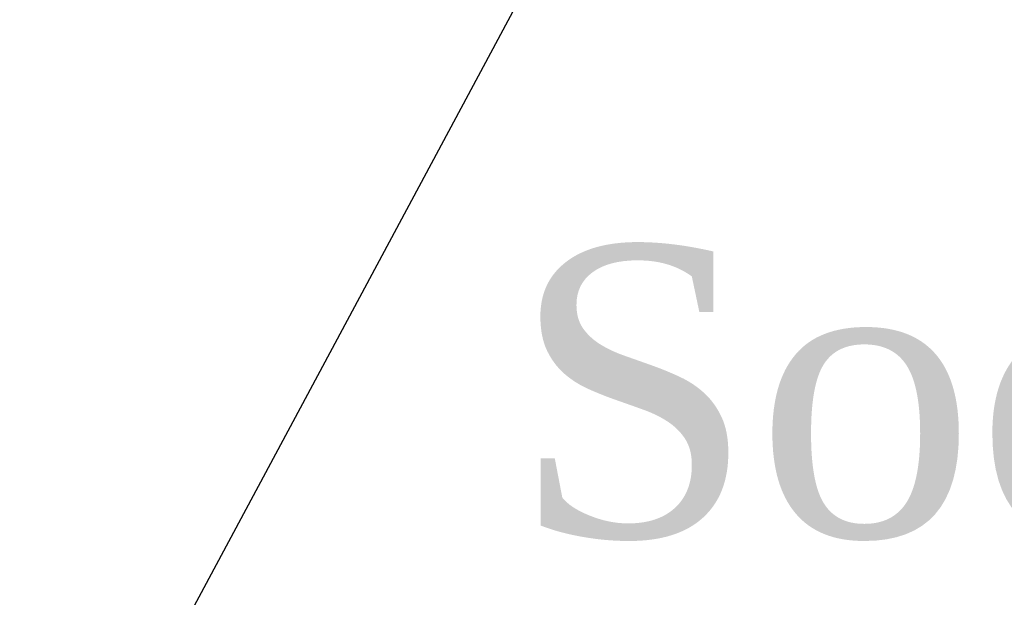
# Model space of a CAD drawing. Header units: millimetres. Extents: x 103078 to 25259364, y -3207472 to 1158446.
# Tile 31 of 40: x 13566268 to 13568296, y 1039347 to 1040537. Entities that reach past the tile are written whole.
import ezdxf
from ezdxf import colors
from ezdxf.entities.mleader import LeaderData, LeaderLine
from ezdxf.math import Vec2, Vec3

# ---------------------------------------------------------------- set-up
doc = ezdxf.new("R2010")
doc.units = ezdxf.units.MM
doc.header["$LTSCALE"] = 60
doc.header["$MEASUREMENT"] = 0

msp = doc.modelspace()

# ---------------------------------------------------------------- leaders
at = {"color": 7, "linetype": 'Continuous', "lineweight": 9, "ltscale": 2}
ml = msp.add_multileader_mtext('Standard', dxfattribs=at)
ml.set_content('{\\fTimes New Roman|b0|i0|c0|p18;\\C256;End Bearing Pile Socketed into Rock for Minimum 2 Meters.}', color=7)
ml.set_leader_properties()
ml.build(insert=Vec2(0, 0))
ml.multileader.update_dxf_attribs({"text_right_attachment_type": 6, "dogleg_length": 0.36, "arrow_head_size": 500})
ctx = ml.context
ctx.base_point, ctx.char_height, ctx.arrow_head_size, ctx.landing_gap_size, ctx.plane_origin = Vec3(13567398.4, 1040766), 600, 500, 0.09, Vec3(13565794.5, 1039640.1)
ctx.right_attachment, ctx.text_align_type = 6, 1
notes = []
notes.append((ctx, [(0, (1, 1, 0), (13567398, 1040766), (1, 0), 0.36, [(0, [(13565794.5, 1037777.1)], 0, [])])]))
ctx.mtext.insert, ctx.mtext.width, ctx.mtext.defined_height, ctx.mtext.alignment, ctx.mtext.flow_direction = Vec3(13571470.2, 1041072.1), 9320.686, 6836.3, 2, 5
for ctx, leaders in notes:
    for number, flags, end, landing, length, lines in leaders:
        leader = LeaderData()
        leader.index, (leader.has_last_leader_line, leader.has_dogleg_vector, leader.attachment_direction) = number, flags
        leader.last_leader_point, leader.dogleg_vector, leader.dogleg_length = Vec3(end), Vec3(landing), length
        for number, points, colour, breaks in lines:
            line = LeaderLine()
            line.index, line.vertices, line.color, line.breaks = number, Vec3.list(points), colors.encode_raw_color(colour), breaks
            leader.lines.append(line)
        ctx.leaders.append(leader)

doc.saveas('drawing.dxf')
